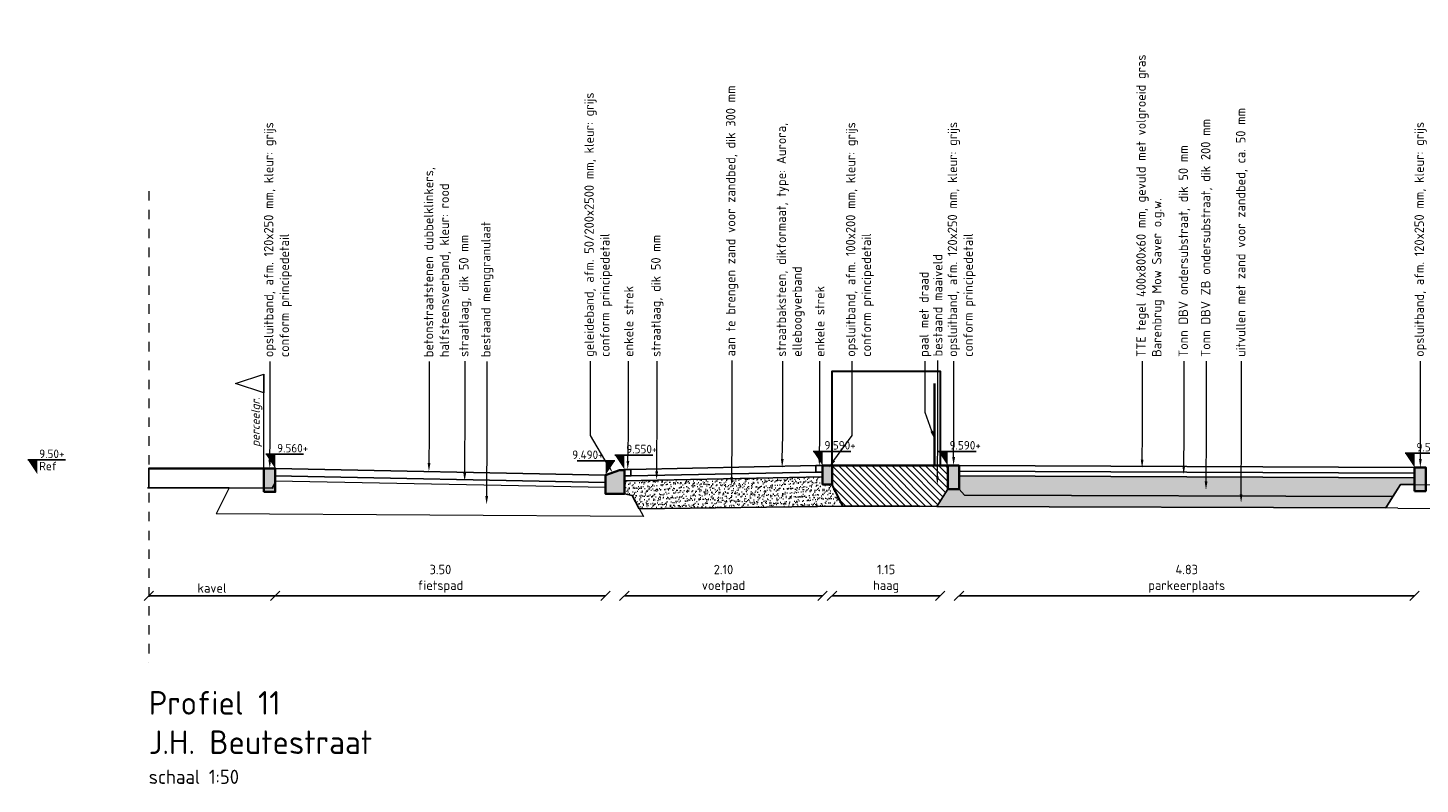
# Model space of a CAD drawing. Header units: metres. Extents: x 133 to 690, y 59 to 257.
# Tile 64 of 84: x 600 to 615, y 88 to 96. Entities that reach past the tile are written whole.
import ezdxf
from ezdxf import colors
from ezdxf.entities.mleader import LeaderData, LeaderLine
from ezdxf.enums import TextEntityAlignment as Align
from ezdxf.math import Vec2, Vec3

# ---------------------------------------------------------------- set-up
doc = ezdxf.new("R2010")
doc.units = ezdxf.units.M
doc.header["$LTSCALE"] = 0.05
doc.linetypes.add('HIDDEN', pattern=[9.525, 6.35, -3.175])
doc.linetypes.add('XX-AFBREEK', pattern=[7, 4, -1, 1, -1])
doc.layers.add('B-WE-GW-BESTAAND-MAAIVELD-GD', color=253, linetype='GW-MAAIVELD')
doc.layers.add('TM00_MAATVOERING', color=1, linetype='Continuous')
for name, color, linetype, lineweight in [('B-WE-VH-VERHARDING_FUNDERING-G', 253, 'Continuous', 18), ('N-WE-GR-BOMENZAND-AD-50', 11, 'Continuous', 18), ('N-WE-GR-HAAG-GD', 90, 'GR-HAAG1', 30), ('N-WE-GW-GROND_ZAND-AD-20', 11, 'Continuous', 18), ('N-WE-GW-GRONDWERKLIJN-GD', 1, 'Continuous', 30), ('N-WE-GW-MAAIVELD-GD', 90, 'HIDDEN', 35), ('N-WE-GW-TEELGROND-AD-50', 11, 'Continuous', 18), ('N-WE-IE-TERREINAFSCHEIDING_KUNSTMATIG_RASTERHEKWERK-G', 4, 'IE-TERREINAFSCHEIDING-KUNSTMATIG-OPEN', 35), ('N-WE-KG-GRENS-GD', 150, 'Continuous', 15), ('N-WE-KG-GRENS_PERCEEL-T18', 10, 'Continuous', 18), ('N-WE-VH-KANTOPSLUITING-A', 253, 'Continuous', 35), ('N-WE-VH-KANTOPSLUITING-G', 3, 'Continuous', 35), ('N-WE-VH-VERHARDING_BETON-GD', 252, 'Continuous', 25), ('N-WE-VH-VERHARDING_BETONSTRAATSTEEN-GD', 2, 'Continuous', 25), ('N-WE-VH-VERHARDING_FUNDERING-GD', 1, 'Continuous', 15), ('N-WE-VH-VERHARDING_STRAATBAKSTEEN-GD', 2, 'Continuous', 25), ('N-WE-VH-VERHARDING_TEGEL-GD', 2, 'Continuous', 25), ('X-XX-AL-AANPIJLING-T18', 10, 'Continuous', 15), ('X-XX-AL-AFBREEKLIJN-G', 7, 'XX-AFBREEK', 20), ('X-XX-AL-PEILMAAT-SD', 7, 'Continuous', 25), ('X-XX-AL-T18', 10, 'Continuous', 15)]:
    doc.layers.add(name, color=color, linetype=linetype, lineweight=lineweight)
doc.layers.add('TL00_HULPLAAG', color=211, linetype='Continuous', plot=False)
doc.styles.add('NLCS-ISO', font='NLCS-ISO.ttf')
doc.styles.add('NLCS-ISO-M50-T18', font='NLCS-ISO.ttf', dxfattribs={"height": 0.09})
doc.styles.add('NLCS-ISO-M50-T18_CURSIEF', font='NLCS-ISO.ttf', dxfattribs={"oblique": 15, "height": 0.09})
doc.styles.add('NLCS-ISO-M50-T25', font='NLCS-ISO.ttf', dxfattribs={"height": 0.125})
doc.linetypes.add('GR-HAAG1', pattern='A,6,[176,NLCS.SHX,S=0.125,R=0,X=0,Y=0],-2', length=8)
doc.linetypes.add('GW-MAAIVELD', pattern='A,12,[40,NLCS.SHX,S=1,R=0,X=0,Y=-0.5],12', length=24)
doc.linetypes.add('IE-TERREINAFSCHEIDING-KUNSTMATIG-OPEN', pattern='A,7,-1.5,[67,NLCS.SHX,S=0.75,R=0,X=0,Y=0],-1.5', length=10)
doc.dimstyles.new('NLCS RODOR-DIM-050', dxfattribs={"dimscale": 0.05, "dimtxt": 2, "dimasz": 2, "dimexe": 1.25, "dimexo": 0.625, "dimtad": 1, "dimzin": 1, "dimdsep": 46, "dimtxsty": 'NLCS-ISO', "dimblk": 'OBLIQUE', "dimcen": 0, "dimse1": 1, "dimse2": 1, "dimclrd": 256, "dimclre": 1, "dimclrt": 256, "dimadec": 0, "dimazin": 0, "dimtfac": 1, "dimtmove": 2, "dimatfit": 3, "dimfxl": 1, "dimtolj": 1, "dimtzin": 0, "dimlwd": -1, "dimlwe": -1, "dimarcsym": 0})
pattern_1 = [(76.908809, (0, 0), (-0.03815741, 0.0434622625), [0, -0.0456, 0, -0.051, 0, -0.04875]), (46.908809, (0, 0), (-0.012727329, 0.099120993), [0, -0.0246, 0, -0.0411, 0, -0.01575]), (6.908809, (-0.02851, -0.023426), (0.072075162, 0.0594414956), [0, -0.015, 0, -0.054, 0, -0.0705]), (356.908809, (-0.02851, -0.023426), (0.052963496, 0.077596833), [0, -0.0075, 0, -0.0354, 0, -0.0405])]

# ---------------------------------------------------------------- blocks, each defined once
blk = doc.blocks.new('SAL-PEILMAAT_INFRACAD_R01-SOD')
blk.add_line((-2, 3), (6, 3))
blk.add_solid([(-2, 3), (0, 3), (0, 0)])
at = {"style": 'NLCS-ISO'}
for tag, p in [('...', (0.4, 3.4)), ('REF', (0.4, 0.8))]:
    blk.add_attdef(tag, p, '', height=1.8, dxfattribs=at)
blk = doc.blocks.new('Geleideband 5 20x25')
at = {"layer": 'N-WE-VH-KANTOPSLUITING-A'}
h = blk.add_hatch(color=253, dxfattribs=at)
h.dxf.hatch_style = 1
h.paths.add_polyline_path([(0.2, -0.2), (0, -0.2), (0, 0), (0.15, 0.05), (0.2, 0.05)])
at = {"layer": 'N-WE-VH-KANTOPSLUITING-G', "flags": 128}
blk.add_lwpolyline([(0.2, -0.2), (0, -0.2), (0, 0), (0.15, 0.05), (0.2, 0.05)], close=True, dxfattribs=at)
blk = doc.blocks.new('Opsluitband 10x20')
at = {"layer": 'N-WE-VH-KANTOPSLUITING-A'}
h = blk.add_hatch(color=253, dxfattribs=at)
h.dxf.hatch_style = 1
h.paths.add_polyline_path([(0, -0.2), (0, 0), (0.1, 0), (0.1, -0.2)])
at = {"layer": 'N-WE-VH-KANTOPSLUITING-G', "flags": 128}
blk.add_lwpolyline([(0, -0.2), (0, 0), (0.1, 0), (0.1, -0.2)], close=True, dxfattribs=at)
blk = doc.blocks.new('Opsluitband 12x25')
at = {"layer": 'N-WE-VH-KANTOPSLUITING-A'}
h = blk.add_hatch(color=253, dxfattribs=at)
h.dxf.hatch_style = 1
h.paths.add_polyline_path([(0, -0.25), (0, 0), (0.12, 0), (0.12, -0.25)])
at = {"layer": 'N-WE-VH-KANTOPSLUITING-G', "flags": 128}
blk.add_lwpolyline([(0, -0.25), (0, 0), (0.12, 0), (0.12, -0.25)], close=True, dxfattribs=at)
blk = doc.blocks.new('SAL-PEILMAAT_INFRACAD_H01-SOD')
blk.add_line((-2, 3), (6, 3))
blk.add_solid([(-2, 3), (0, 3), (0, 0)])
at = {"style": 'NLCS-ISO'}
blk.add_attdef('...', (0.4, 3.4), '', height=1.8, dxfattribs=at)
blk = doc.blocks.new('SAL-PEILMAAT_INFRACAD_H03-SOD')
blk.add_line((2, 3), (-6, 3))
blk.add_solid([(2, 3), (0, 3), (0, 0)])
at = {"style": 'NLCS-ISO'}
blk.add_attdef('...', text='', height=1.8, dxfattribs=at).set_placement((-0.4, 3.4), align=Align.RIGHT)
blk = doc.blocks.new('_Oblique')
at = {"color": 0, "linetype": 'ByBlock', "lineweight": -2}
blk.add_line((-0.5, -0.5), (0.5, 0.5), dxfattribs=at)
blk = doc.blocks.new('*D151')
at = {"layer": 'Defpoints', "color": 0, "transparency": 16777216}
for p in [(602.615, 91.417), (606.118, 91.327), (606.118, 90.067)]:
    blk.add_point(p, dxfattribs=at)
at = {"layer": 'TM00_MAATVOERING', "transparency": 16777216}
blk.add_line((602.615, 90.067), (606.118, 90.067), dxfattribs=at)
at = {"layer": 'TM00_MAATVOERING', "transparency": 16777216, "xscale": 0.1, "yscale": 0.1, "zscale": 0.1, "rotation": 180}
blk.add_blockref('_Oblique', (602.615, 90.067), dxfattribs=at)
at = {"layer": 'TM00_MAATVOERING', "transparency": 16777216, "xscale": 0.1, "yscale": 0.1, "zscale": 0.1}
blk.add_blockref('_Oblique', (606.118, 90.067), dxfattribs=at)
at = {"layer": 'TM00_MAATVOERING', "transparency": 16777216, "insert": (604.367, 90.247), "char_height": 0.1, "attachment_point": 5, "style": 'NLCS-ISO'}
blk.add_mtext('\\A1;3.50\\Pfietspad', dxfattribs=at)
blk = doc.blocks.new('*D152')
at = {"layer": 'Defpoints', "color": 0, "transparency": 16777216}
for p in [(606.318, 91.407), (608.42, 91.447), (608.42, 90.067)]:
    blk.add_point(p, dxfattribs=at)
at = {"layer": 'TM00_MAATVOERING', "transparency": 16777216}
blk.add_line((606.318, 90.067), (608.42, 90.067), dxfattribs=at)
at = {"layer": 'TM00_MAATVOERING', "transparency": 16777216, "xscale": 0.1, "yscale": 0.1, "zscale": 0.1, "rotation": 180}
blk.add_blockref('_Oblique', (606.318, 90.067), dxfattribs=at)
at = {"layer": 'TM00_MAATVOERING', "transparency": 16777216, "xscale": 0.1, "yscale": 0.1, "zscale": 0.1}
blk.add_blockref('_Oblique', (608.42, 90.067), dxfattribs=at)
at = {"layer": 'TM00_MAATVOERING', "transparency": 16777216, "insert": (607.369, 90.247), "char_height": 0.1, "attachment_point": 5, "style": 'NLCS-ISO'}
blk.add_mtext('\\A1;2.10\\Pvoetpad', dxfattribs=at)
blk = doc.blocks.new('*D153')
at = {"layer": 'Defpoints', "color": 0, "transparency": 16777216}
for p in [(608.52, 91.447), (609.667, 91.447), (609.667, 90.067)]:
    blk.add_point(p, dxfattribs=at)
at = {"layer": 'TM00_MAATVOERING', "transparency": 16777216}
blk.add_line((608.52, 90.067), (609.667, 90.067), dxfattribs=at)
at = {"layer": 'TM00_MAATVOERING', "transparency": 16777216, "xscale": 0.1, "yscale": 0.1, "zscale": 0.1, "rotation": 180}
blk.add_blockref('_Oblique', (608.52, 90.067), dxfattribs=at)
at = {"layer": 'TM00_MAATVOERING', "transparency": 16777216, "xscale": 0.1, "yscale": 0.1, "zscale": 0.1}
blk.add_blockref('_Oblique', (609.667, 90.067), dxfattribs=at)
at = {"layer": 'TM00_MAATVOERING', "transparency": 16777216, "insert": (609.094, 90.247), "char_height": 0.1, "attachment_point": 5, "style": 'NLCS-ISO'}
blk.add_mtext('\\A1;1.15\\Phaag', dxfattribs=at)
blk = doc.blocks.new('*D154')
at = {"layer": 'Defpoints', "color": 0, "transparency": 16777216}
for p in [(609.867, 91.447), (614.697, 91.427), (614.697, 90.067)]:
    blk.add_point(p, dxfattribs=at)
at = {"layer": 'TM00_MAATVOERING', "transparency": 16777216}
blk.add_line((609.867, 90.067), (614.697, 90.067), dxfattribs=at)
at = {"layer": 'TM00_MAATVOERING', "transparency": 16777216, "xscale": 0.1, "yscale": 0.1, "zscale": 0.1, "rotation": 180}
blk.add_blockref('_Oblique', (609.867, 90.067), dxfattribs=at)
at = {"layer": 'TM00_MAATVOERING', "transparency": 16777216, "xscale": 0.1, "yscale": 0.1, "zscale": 0.1}
blk.add_blockref('_Oblique', (614.697, 90.067), dxfattribs=at)
at = {"layer": 'TM00_MAATVOERING', "transparency": 16777216, "insert": (612.282, 90.247), "char_height": 0.1, "attachment_point": 5, "style": 'NLCS-ISO'}
blk.add_mtext('\\A1;4.83\\Pparkeerplaats', dxfattribs=at)
blk = doc.blocks.new('*D166')
at = {"layer": 'Defpoints', "color": 0, "transparency": 16777216}
for p in [(601.274, 91.417), (602.615, 91.365), (602.615, 90.067)]:
    blk.add_point(p, dxfattribs=at)
at = {"layer": 'TM00_MAATVOERING', "transparency": 16777216}
blk.add_line((601.274, 90.067), (602.615, 90.067), dxfattribs=at)
at = {"layer": 'TM00_MAATVOERING', "transparency": 16777216, "xscale": 0.1, "yscale": 0.1, "zscale": 0.1, "rotation": 180}
blk.add_blockref('_Oblique', (601.274, 90.067), dxfattribs=at)
at = {"layer": 'TM00_MAATVOERING', "transparency": 16777216, "xscale": 0.1, "yscale": 0.1, "zscale": 0.1}
blk.add_blockref('_Oblique', (602.615, 90.067), dxfattribs=at)
at = {"layer": 'TM00_MAATVOERING', "transparency": 16777216, "insert": (601.945, 90.149), "char_height": 0.1, "attachment_point": 5, "style": 'NLCS-ISO'}
blk.add_mtext('\\A1;kavel', dxfattribs=at)

msp = doc.modelspace()

# ---------------------------------------------------------------- hatches: boundary and pattern name
at = {"layer": 'N-WE-GR-BOMENZAND-AD-50', "ltscale": 0.1}
h = msp.add_hatch(dxfattribs=at)
h.set_pattern_fill('AGR-BOMENZAND', color=256, scale=0.03, pattern_type=2)
h.set_pattern_definition([(0, (0, 0), (0.015, 0.045), [0, -0.045]), (0, (0, 0), (0.09375, 0.09375), [0.046875, -0.140625]), (90, (0.02344, -0.02344), (-0.09375, 0.09375), [0.046875, -0.140625])])
h.paths.add_polyline_path([(614.468, 91.118), (614.55, 91.247), (614.697, 91.247), (614.697, 91.317), (609.867, 91.337), (609.867, 91.196), (609.925, 91.135)])
at = {"layer": 'N-WE-GW-GROND_ZAND-AD-20'}
h = msp.add_hatch(dxfattribs=at)
h.set_pattern_fill('AR-SAND', color=256, scale=0.03, angle=39.4088)
h.set_pattern_definition(pattern_1)
h.paths.add_polyline_path([(606.319, 91.286), (606.318, 91.147), (606.401, 91.131), (606.476, 90.989), (608.636, 91.017), (608.52, 91.247), (608.42, 91.247), (608.42, 91.328)])
h = msp.add_hatch(dxfattribs=at)
h.set_pattern_fill('AR-SAND', color=256, scale=0.03, angle=39.4088)
h.set_pattern_definition(pattern_1)
h.paths.add_polyline_path([(609.63, 91.014), (614.392, 90.998), (614.468, 91.118), (609.925, 91.135), (609.867, 91.197), (609.747, 91.197)])
at = {"layer": 'N-WE-GW-TEELGROND-AD-50'}
h = msp.add_hatch(dxfattribs=at)
h.set_pattern_fill('AGW-WERK_AANVULLEN', color=256, scale=0.01, angle=90, pattern_type=2)
h.set_pattern_definition([(135, (0, 0), (-0.035355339, -0.035355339), [])])
h.paths.add_polyline_path([(608.52, 91.447), (608.52, 91.247), (608.636, 91.017), (609.63, 91.014), (609.747, 91.197), (609.747, 91.447)])

# ---------------------------------------------------------------- linework, layer by layer
at = {"flags": 128}
for points in [[(609.867, 91.447), (614.697, 91.427)], [(606.118, 91.327), (606.118, 91.347)]]:
    msp.add_lwpolyline(points, dxfattribs=at)
at = {"layer": 'B-WE-GW-BESTAAND-MAAIVELD-GD', "flags": 128}
msp.add_lwpolyline([(602.126, 91.211), (601.261, 91.211)], dxfattribs=at)
at = {"layer": 'B-WE-VH-VERHARDING_FUNDERING-G', "flags": 128}
for points in [[(602.126, 91.211), (601.988, 90.937)], [(602.598, 91.208), (602.126, 91.211)], [(606.401, 91.131), (606.52, 90.907)], [(614.55, 91.247), (614.392, 90.998)], [(614.55, 91.247), (617.878, 91.237), (621.205, 91.247)], [(614.521, 90.997), (608.636, 91.017)], [(614.521, 90.997), (617.878, 90.987), (621.206, 90.997)], [(606.52, 90.907), (601.988, 90.937)]]:
    msp.add_lwpolyline(points, dxfattribs=at)
at = {"layer": 'N-WE-GR-HAAG-GD'}
msp.add_lwpolyline([(608.52, 91.447), (608.52, 92.447), (609.667, 92.447), (609.667, 91.447)], dxfattribs=at)
at = {"layer": 'N-WE-GW-GRONDWERKLIJN-GD', "flags": 128}
msp.add_lwpolyline([(609.452, 91.014), (608.636, 91.017), (608.52, 91.247)], dxfattribs=at)
at = {"layer": 'N-WE-GW-MAAIVELD-GD', "linetype": 'GW-MAAIVELD', "flags": 128}
for points in [[(601.274, 91.417), (602.615, 91.417)], [(608.52, 91.447), (609.607, 91.447), (609.747, 91.447)]]:
    msp.add_lwpolyline(points, dxfattribs=at)
at = {"layer": 'N-WE-IE-TERREINAFSCHEIDING_KUNSTMATIG_RASTERHEKWERK-G'}
msp.add_lwpolyline([(609.607, 91.447), (609.607, 92.316)], dxfattribs=at)
at = {"layer": 'N-WE-KG-GRENS-GD', "flags": 128}
msp.add_lwpolyline([(602.495, 91.417), (602.495, 92.417), (602.495, 92.217), (602.195, 92.317), (602.495, 92.417)], dxfattribs=at)
at = {"layer": 'N-WE-VH-VERHARDING_BETON-GD', "flags": 128}
msp.add_lwpolyline([(606.118, 91.347), (602.615, 91.417), (602.612, 91.337), (606.115, 91.267)], dxfattribs=at)
at = {"layer": 'N-WE-VH-VERHARDING_BETONSTRAATSTEEN-GD', "flags": 128}
for points in [[(606.318, 91.407), (606.388, 91.407), (606.388, 91.337), (606.318, 91.337), (606.318, 91.407)], [(608.35, 91.447), (608.42, 91.447), (608.42, 91.377), (608.35, 91.377), (608.35, 91.447)]]:
    msp.add_lwpolyline(points, dxfattribs=at)
at = {"layer": 'N-WE-VH-VERHARDING_FUNDERING-GD'}
for p, q in [((602.612, 91.257), (602.583, 91.208)), ((602.615, 91.287), (606.118, 91.217))]:
    msp.add_line(p, q, dxfattribs=at)
at = {"layer": 'N-WE-VH-VERHARDING_FUNDERING-GD', "flags": 128}
for points in [[(606.319, 91.286), (608.42, 91.328)], [(614.697, 91.317), (609.866, 91.337)], [(609.925, 91.135), (609.867, 91.197)], [(614.468, 91.118), (609.925, 91.135)], [(606.476, 90.989), (608.636, 91.017)]]:
    msp.add_lwpolyline(points, dxfattribs=at)
at = {"layer": 'N-WE-VH-VERHARDING_STRAATBAKSTEEN-GD', "flags": 128}
for points in [[(606.388, 91.407), (608.35, 91.447)], [(606.39, 91.337), (608.351, 91.377)]]:
    msp.add_lwpolyline(points, dxfattribs=at)
at = {"layer": 'N-WE-VH-VERHARDING_TEGEL-GD'}
msp.add_lwpolyline([(609.867, 91.447), (614.698, 91.427), (614.697, 91.367), (609.867, 91.387)], dxfattribs=at)
at = {"layer": 'TL00_HULPLAAG', "flags": 128}
for points in [[(602.615, 91.417), (601.274, 91.417), (601.274, 91.211), (602.126, 91.211), (602.583, 91.208), (602.612, 91.257)], [(609.747, 91.447), (608.52, 91.447), (608.52, 91.247), (608.636, 91.017), (609.63, 91.014), (609.747, 91.197), (609.747, 91.197)], [(606.319, 91.286), (606.318, 91.147), (606.401, 91.131), (606.476, 90.989), (608.636, 91.017), (608.52, 91.247), (608.42, 91.247), (608.42, 91.328)], [(614.55, 91.247), (614.697, 91.247), (614.697, 91.317), (609.867, 91.337), (609.867, 91.196), (609.867, 91.196), (609.925, 91.135), (614.468, 91.118)], [(609.925, 91.135), (609.867, 91.197), (609.747, 91.197), (609.747, 91.197), (609.747, 91.197), (609.747, 91.197), (609.747, 91.197), (609.63, 91.014), (614.392, 90.998), (614.468, 91.118)]]:
    msp.add_lwpolyline(points, close=True, dxfattribs=at)
at = {"layer": 'TM00_MAATVOERING'}
msp.add_lwpolyline([(608.52, 91.247), (608.636, 91.017), (609.63, 91.014), (609.747, 91.197), (609.747, 91.197)], dxfattribs=at)
at = {"layer": 'X-XX-AL-AFBREEKLIJN-G', "ltscale": 0.5, "flags": 128}
msp.add_lwpolyline([(601.274, 94.357), (601.274, 89.357)], dxfattribs=at)

# ---------------------------------------------------------------- block references
at = {"layer": 'N-WE-VH-KANTOPSLUITING-A'}
for name, p in [('Opsluitband 12x25', (602.495, 91.417)), ('Opsluitband 12x25', (609.747, 91.447)), ('Opsluitband 12x25', (614.697, 91.427)), ('Geleideband 5 20x25', (606.118, 91.347))]:
    msp.add_blockref(name, p, dxfattribs=at)
at = {"layer": 'N-WE-VH-KANTOPSLUITING-A', "xscale": -1}
msp.add_blockref('Opsluitband 10x20', (608.52, 91.447), dxfattribs=at)
at = {"layer": 'X-XX-AL-PEILMAAT-SD', "xscale": 0.05, "yscale": 0.05, "zscale": 0.05}
for name, p, values in [('SAL-PEILMAAT_INFRACAD_H01-SOD', (608.42, 91.447), {'...': '9.590+'}), ('SAL-PEILMAAT_INFRACAD_H01-SOD', (609.747, 91.447), {'...': '9.590+'}), ('SAL-PEILMAAT_INFRACAD_R01-SOD', (600.092, 91.357), {'...': '9.50+', 'REF': 'Ref'}), ('SAL-PEILMAAT_INFRACAD_H01-SOD', (602.615, 91.417), {'...': '9.560+'}), ('SAL-PEILMAAT_INFRACAD_H03-SOD', (606.118, 91.347), {'...': '9.490+'}), ('SAL-PEILMAAT_INFRACAD_H01-SOD', (606.318, 91.407), {'...': '9.550+'}), ('SAL-PEILMAAT_INFRACAD_H01-SOD', (614.698, 91.427), {'...': '9.570+'})]:
    msp.add_blockref(name, p, dxfattribs=at).add_auto_attribs(values)

# ---------------------------------------------------------------- texts
at = {"layer": 'N-WE-KG-GRENS_PERCEEL-T18', "insert": (602.36, 91.645), "char_height": 0.09, "attachment_point": 1, "rotation": 90, "style": 'NLCS-ISO-M50-T18_CURSIEF'}
msp.add_mtext_dynamic_manual_height_columns('perceelgr.', width=3.19576, gutter_width=1.8, heights=[0], dxfattribs=at)
at = {"layer": 'X-XX-AL-T18', "insert": (601.274, 89.057), "char_height": 0.25, "width": 5.84136, "attachment_point": 1, "style": 'NLCS-ISO-M50-T18'}
msp.add_mtext('{\\C4;Profiel 11\\PJ.H. Beutestraat\\P\\H0.6x;\\C3;schaal 1:50}', dxfattribs=at)

# ---------------------------------------------------------------- dimensions: what is measured, and where the dimension line sits
at = {"layer": 'TM00_MAATVOERING'}
for base, p1, p2, text, picture, middle in [((602.615, 90.067), (601.274, 91.417), (602.615, 91.365), 'kavel', '*D166', (601.945, 90.149)), ((606.118, 90.067), (602.615, 91.417), (606.118, 91.327), '<>\\Pfietspad', '*D151', (604.367, 90.247)), ((608.42, 90.067), (606.318, 91.407), (608.42, 91.447), '<>\\Pvoetpad', '*D152', (607.369, 90.247)), ((609.667, 90.067), (608.52, 91.447), (609.667, 91.447), '<>\\Phaag', '*D153', (609.094, 90.247)), ((614.697, 90.067), (609.867, 91.447), (614.697, 91.427), '<>\\Pparkeerplaats', '*D154', (612.282, 90.247))]:
    dim = msp.add_linear_dim(base=base, p1=p1, p2=p2, text=text, dimstyle='NLCS RODOR-DIM-050', dxfattribs=at)
    dim.commit()
    dim.dimension.update_dxf_attribs({"geometry": picture, "text_midpoint": middle})

# ---------------------------------------------------------------- leaders
at = {"layer": 'X-XX-AL-AANPIJLING-T18'}
ml = msp.add_multileader_mtext('Standard', dxfattribs=at)
ml.set_content('{\\C2;opsluitband, afm. 120x250 mm, kleur: grijs \\Pconform principedetail}', color=256, style='NLCS-ISO-M50-T25')
ml.set_leader_properties(color=256, linetype='ByLayer', lineweight=-1)
ml.build(insert=Vec2(0, 0))
ml.multileader.update_dxf_attribs({"text_right_attachment_type": 5, "dogleg_length": 0.045, "arrow_head_size": 0.09})
ctx = ml.context
ctx.base_point, ctx.char_height, ctx.arrow_head_size, ctx.landing_gap_size, ctx.plane_origin, ctx.plane_x_axis, ctx.plane_y_axis = Vec3(602.56, 92.551), 0.1, 0.09, 0.045, Vec3(602.56, 88.951), Vec3(0, 1), Vec3(-1, 0)
ctx.right_attachment = 5
notes = []
notes.append((ctx, [(0, (1, 1, 0), (602.56, 92.434), (0, 1), 0.117, [(0, [(602.557, 91.418), (602.56, 91.735)], 0, [])])]))
ctx.mtext.insert, ctx.mtext.text_direction, ctx.mtext.rotation, ctx.mtext.width, ctx.mtext.flow_direction = Vec3(602.495, 92.596), Vec3(0, 1), 1.570796, 3.48189, 5
ml = msp.add_multileader_mtext('Standard', dxfattribs=at)
ml.set_content('{\\C2;bestaand menggranulaat}', color=256, style='NLCS-ISO-M50-T25')
ml.set_leader_properties(color=256, linetype='ByLayer', lineweight=-1)
ml.build(insert=Vec2(0, 0))
ml.multileader.update_dxf_attribs({"text_right_attachment_type": 5, "dogleg_length": 0.045, "arrow_head_size": 0.09})
ctx = ml.context
ctx.base_point, ctx.char_height, ctx.arrow_head_size, ctx.landing_gap_size, ctx.plane_origin, ctx.plane_x_axis, ctx.plane_y_axis = Vec3(604.863, 92.551), 0.1, 0.09, 0.045, Vec3(604.863, 88.978), Vec3(0, 1), Vec3(-1, 0)
ctx.right_attachment = 5
notes.append((ctx, [(0, (1, 1, 0), (604.863, 92.461), (0, 1), 0.09, [(0, [(604.857, 91.034), (604.863, 91.762)], 0, [])])]))
ctx.mtext.insert, ctx.mtext.text_direction, ctx.mtext.rotation, ctx.mtext.width, ctx.mtext.flow_direction = Vec3(604.798, 92.596), Vec3(0, 1), 1.570796, 3.48189, 5
ml = msp.add_multileader_mtext('Standard', dxfattribs=at)
ml.set_content('{\\C2;aan te brengen zand voor zandbed, dik 300 mm}', color=256, style='NLCS-ISO-M50-T25')
ml.set_leader_properties(color=256, linetype='ByLayer', lineweight=-1)
ml.build(insert=Vec2(0, 0))
ml.multileader.update_dxf_attribs({"text_right_attachment_type": 5, "dogleg_length": 0.045, "arrow_head_size": 0.09})
ctx = ml.context
ctx.base_point, ctx.char_height, ctx.arrow_head_size, ctx.landing_gap_size, ctx.plane_origin, ctx.plane_x_axis, ctx.plane_y_axis = Vec3(607.46, 92.559), 0.1, 0.09, 0.045, Vec3(607.46, 88.986), Vec3(0, 1), Vec3(-1, 0)
ctx.right_attachment = 5
notes.append((ctx, [(0, (1, 1, 0), (607.46, 92.469), (0, 1), 0.09, [(0, [(607.456, 91.232), (607.46, 91.77)], 0, [])])]))
ctx.mtext.insert, ctx.mtext.text_direction, ctx.mtext.rotation, ctx.mtext.width, ctx.mtext.flow_direction = Vec3(607.395, 92.604), Vec3(0, 1), 1.570796, 3.48189, 5
ml = msp.add_multileader_mtext('Standard', dxfattribs=at)
ml.set_content('{\\C2;bestaand maaiveld}', color=256, style='NLCS-ISO-M50-T25')
ml.set_leader_properties(color=256, linetype='ByLayer', lineweight=-1)
ml.build(insert=Vec2(0, 0))
ml.multileader.update_dxf_attribs({"text_right_attachment_type": 5, "dogleg_length": 0.045, "arrow_head_size": 0.09})
ctx = ml.context
ctx.base_point, ctx.char_height, ctx.arrow_head_size, ctx.landing_gap_size, ctx.plane_origin, ctx.plane_x_axis, ctx.plane_y_axis = Vec3(609.641, 92.559), 0.1, 0.09, 0.045, Vec3(609.641, 88.986), Vec3(0, 1), Vec3(-1, 0)
ctx.right_attachment = 5
notes.append((ctx, [(0, (1, 1, 0), (609.641, 92.469), (0, 1), 0.09, [(0, [(609.637, 91.243), (609.641, 91.77)], 0, [])])]))
ctx.mtext.insert, ctx.mtext.text_direction, ctx.mtext.rotation, ctx.mtext.width, ctx.mtext.flow_direction = Vec3(609.591, 92.604), Vec3(0, 1), 1.570796, 3.48189, 5
ml = msp.add_multileader_mtext('Standard', dxfattribs=at)
ml.set_content('{\\C2;opsluitband, afm. 120x250 mm, kleur: grijs \\Pconform principedetail}', color=256, style='NLCS-ISO-M50-T25')
ml.set_leader_properties(color=256, linetype='ByLayer', lineweight=-1)
ml.build(insert=Vec2(0, 0))
ml.multileader.update_dxf_attribs({"text_right_attachment_type": 5, "dogleg_length": 0.045, "arrow_head_size": 0.09})
ctx = ml.context
ctx.base_point, ctx.char_height, ctx.arrow_head_size, ctx.landing_gap_size, ctx.plane_origin, ctx.plane_x_axis, ctx.plane_y_axis = Vec3(609.812, 92.554), 0.1, 0.09, 0.045, Vec3(609.812, 88.981), Vec3(0, 1), Vec3(-1, 0)
ctx.right_attachment = 5
notes.append((ctx, [(0, (1, 1, 0), (609.812, 92.464), (0, 1), 0.09, [(0, [(609.809, 91.448), (609.812, 91.765)], 0, [])])]))
ctx.mtext.insert, ctx.mtext.text_direction, ctx.mtext.rotation, ctx.mtext.width, ctx.mtext.flow_direction = Vec3(609.747, 92.599), Vec3(0, 1), 1.570796, 3.48189, 5
ml = msp.add_multileader_mtext('Standard', dxfattribs=at)
ml.set_content('{\\C2;TTE tegel 400x800x60 mm, gevuld met volgroeid gras\\PBarenbrug Mow Saver o.g.w.}', color=256, style='NLCS-ISO-M50-T25')
ml.set_leader_properties(color=256, linetype='ByLayer', lineweight=-1)
ml.build(insert=Vec2(0, 0))
ml.multileader.update_dxf_attribs({"text_right_attachment_type": 5, "dogleg_length": 0.045, "arrow_head_size": 0.09})
ctx = ml.context
ctx.base_point, ctx.char_height, ctx.arrow_head_size, ctx.landing_gap_size, ctx.plane_origin, ctx.plane_x_axis, ctx.plane_y_axis = Vec3(611.812, 92.554), 0.1, 0.09, 0.045, Vec3(611.812, 88.981), Vec3(0, 1), Vec3(-1, 0)
ctx.right_attachment = 5
notes.append((ctx, [(0, (1, 1, 0), (611.812, 92.464), (0, 1), 0.09, [(0, [(611.808, 91.421), (611.812, 91.765)], 0, [])])]))
ctx.mtext.insert, ctx.mtext.text_direction, ctx.mtext.rotation, ctx.mtext.width, ctx.mtext.flow_direction = Vec3(611.747, 92.599), Vec3(0, 1), 1.570796, 3.48189, 5
ml = msp.add_multileader_mtext('Standard', dxfattribs=at)
ml.set_content('{\\C2;Tonn DBV ondersubstraat, dik 50 mm}', color=256, style='NLCS-ISO-M50-T25')
ml.set_leader_properties(color=256, linetype='ByLayer', lineweight=-1)
ml.build(insert=Vec2(0, 0))
ml.multileader.update_dxf_attribs({"text_right_attachment_type": 5, "dogleg_length": 0.045, "arrow_head_size": 0.09})
ctx = ml.context
ctx.base_point, ctx.char_height, ctx.arrow_head_size, ctx.landing_gap_size, ctx.plane_origin, ctx.plane_x_axis, ctx.plane_y_axis = Vec3(612.255, 92.554), 0.1, 0.09, 0.045, Vec3(612.255, 88.981), Vec3(0, 1), Vec3(-1, 0)
ctx.right_attachment = 5
notes.append((ctx, [(0, (1, 1, 0), (612.255, 92.464), (0, 1), 0.09, [(0, [(612.249, 91.354), (612.255, 91.765)], 0, [])])]))
ctx.mtext.insert, ctx.mtext.text_direction, ctx.mtext.rotation, ctx.mtext.width, ctx.mtext.flow_direction = Vec3(612.195, 92.599), Vec3(0, 1), 1.570796, 3.48189, 5
ml = msp.add_multileader_mtext('Standard', dxfattribs=at)
ml.set_content('{\\C2;Tonn DBV ZB ondersubstraat, dik 200 mm}', color=256, style='NLCS-ISO-M50-T25')
ml.set_leader_properties(color=256, linetype='ByLayer', lineweight=-1)
ml.build(insert=Vec2(0, 0))
ml.multileader.update_dxf_attribs({"text_right_attachment_type": 5, "dogleg_length": 0.045, "arrow_head_size": 0.09})
ctx = ml.context
ctx.base_point, ctx.char_height, ctx.arrow_head_size, ctx.landing_gap_size, ctx.plane_origin, ctx.plane_x_axis, ctx.plane_y_axis = Vec3(612.492, 92.554), 0.1, 0.09, 0.045, Vec3(612.492, 88.981), Vec3(0, 1), Vec3(-1, 0)
ctx.right_attachment = 5
notes.append((ctx, [(0, (1, 1, 0), (612.492, 92.464), (0, 1), 0.09, [(0, [(612.486, 91.189), (612.492, 91.765)], 0, [])])]))
ctx.mtext.insert, ctx.mtext.text_direction, ctx.mtext.rotation, ctx.mtext.width, ctx.mtext.flow_direction = Vec3(612.432, 92.599), Vec3(0, 1), 1.570796, 3.48189, 5
ml = msp.add_multileader_mtext('Standard', dxfattribs=at)
ml.set_content('{\\C2;uitvullen met zand voor zandbed, ca. 50 mm}', color=256, style='NLCS-ISO-M50-T25')
ml.set_leader_properties(color=256, linetype='ByLayer', lineweight=-1)
ml.build(insert=Vec2(0, 0))
ml.multileader.update_dxf_attribs({"text_right_attachment_type": 5, "dogleg_length": 0.045, "arrow_head_size": 0.09})
ctx = ml.context
ctx.base_point, ctx.char_height, ctx.arrow_head_size, ctx.landing_gap_size, ctx.plane_origin, ctx.plane_x_axis, ctx.plane_y_axis = Vec3(612.864, 92.554), 0.1, 0.09, 0.045, Vec3(612.864, 88.981), Vec3(0, 1), Vec3(-1, 0)
ctx.right_attachment = 5
notes.append((ctx, [(0, (1, 1, 0), (612.864, 92.464), (0, 1), 0.09, [(0, [(612.858, 91.053), (612.864, 91.765)], 0, [])])]))
ctx.mtext.insert, ctx.mtext.text_direction, ctx.mtext.rotation, ctx.mtext.width, ctx.mtext.flow_direction = Vec3(612.804, 92.599), Vec3(0, 1), 1.570796, 3.48189, 5
ml = msp.add_multileader_mtext('Standard', dxfattribs=at)
ml.set_content('{\\C2;opsluitband, afm. 120x250 mm, kleur: grijs \\Pconform principedetail}', color=256, style='NLCS-ISO-M50-T25')
ml.set_leader_properties(color=256, linetype='ByLayer', lineweight=-1)
ml.build(insert=Vec2(0, 0))
ml.multileader.update_dxf_attribs({"text_right_attachment_type": 5, "dogleg_length": 0.045, "arrow_head_size": 0.09})
ctx = ml.context
ctx.base_point, ctx.char_height, ctx.arrow_head_size, ctx.landing_gap_size, ctx.plane_origin, ctx.plane_x_axis, ctx.plane_y_axis = Vec3(614.762, 92.554), 0.1, 0.09, 0.045, Vec3(614.762, 88.981), Vec3(0, 1), Vec3(-1, 0)
ctx.right_attachment = 5
notes.append((ctx, [(0, (1, 1, 0), (614.762, 92.464), (0, 1), 0.09, [(0, [(614.759, 91.427), (614.762, 91.765)], 0, [])])]))
ctx.mtext.insert, ctx.mtext.text_direction, ctx.mtext.rotation, ctx.mtext.width, ctx.mtext.flow_direction = Vec3(614.697, 92.599), Vec3(0, 1), 1.570796, 3.48189, 5
ml = msp.add_multileader_mtext('Standard', dxfattribs=at)
ml.set_content('{\\C2;straatlaag, dik 50 mm}', color=256, style='NLCS-ISO-M50-T25')
ml.set_leader_properties(color=256, linetype='ByLayer', lineweight=-1)
ml.build(insert=Vec2(0, 0))
ml.multileader.update_dxf_attribs({"text_right_attachment_type": 5, "dogleg_length": 0.045, "arrow_head_size": 0.09})
ctx = ml.context
ctx.base_point, ctx.char_height, ctx.arrow_head_size, ctx.landing_gap_size, ctx.plane_origin, ctx.plane_x_axis, ctx.plane_y_axis = Vec3(604.63, 92.554), 0.1, 0.09, 0.045, Vec3(604.63, 89.271), Vec3(0, 1), Vec3(-1, 0)
ctx.right_attachment = 5
notes.append((ctx, [(0, (1, 1, 0), (604.63, 92.464), (0, 1), 0.09, [(0, [(604.624, 91.279), (604.63, 92.055)], 0, [])])]))
ctx.mtext.insert, ctx.mtext.text_direction, ctx.mtext.rotation, ctx.mtext.width, ctx.mtext.flow_direction = Vec3(604.565, 92.599), Vec3(0, 1), 1.570796, 3.01084, 5
ml = msp.add_multileader_mtext('Standard', dxfattribs=at)
ml.set_content('{\\C2;geleideband, afm. 50/200x2500 mm, kleur: grijs \\Pconform principedetail}', color=256, style='NLCS-ISO-M50-T25')
ml.set_leader_properties(color=256, linetype='ByLayer', lineweight=-1)
ml.build(insert=Vec2(0, 0))
ml.multileader.update_dxf_attribs({"text_right_attachment_type": 5, "dogleg_length": 0.045, "arrow_head_size": 0.09})
ctx = ml.context
ctx.base_point, ctx.char_height, ctx.arrow_head_size, ctx.landing_gap_size, ctx.plane_origin, ctx.plane_x_axis, ctx.plane_y_axis = Vec3(605.959, 92.554), 0.1, 0.09, 0.045, Vec3(605.959, 88.981), Vec3(0, 1), Vec3(-1, 0)
ctx.right_attachment = 5
notes.append((ctx, [(0, (1, 1, 0), (605.959, 92.464), (0, 1), 0.09, [(0, [(606.193, 91.372), (605.959, 91.765)], 0, [])])]))
ctx.mtext.insert, ctx.mtext.text_direction, ctx.mtext.rotation, ctx.mtext.width, ctx.mtext.flow_direction = Vec3(605.894, 92.599), Vec3(0, 1), 1.570796, 3.01084, 5
ml = msp.add_multileader_mtext('Standard', dxfattribs=at)
ml.set_content('{\\C2;enkele strek}', color=256, style='NLCS-ISO-M50-T25')
ml.set_leader_properties(color=256, linetype='ByLayer', lineweight=-1)
ml.build(insert=Vec2(0, 0))
ml.multileader.update_dxf_attribs({"text_right_attachment_type": 5, "dogleg_length": 0.045, "arrow_head_size": 0.09})
ctx = ml.context
ctx.base_point, ctx.char_height, ctx.arrow_head_size, ctx.landing_gap_size, ctx.plane_origin, ctx.plane_x_axis, ctx.plane_y_axis = Vec3(606.363, 92.554), 0.1, 0.09, 0.045, Vec3(606.363, 88.981), Vec3(0, 1), Vec3(-1, 0)
ctx.right_attachment = 5
notes.append((ctx, [(0, (1, 1, 0), (606.363, 92.464), (0, 1), 0.09, [(0, [(606.353, 91.407), (606.363, 91.765)], 0, [])])]))
ctx.mtext.insert, ctx.mtext.text_direction, ctx.mtext.rotation, ctx.mtext.width, ctx.mtext.flow_direction = Vec3(606.313, 92.599), Vec3(0, 1), 1.570796, 3.01084, 5
ml = msp.add_multileader_mtext('Standard', dxfattribs=at)
ml.set_content('{\\C2;straatlaag, dik 50 mm}', color=256, style='NLCS-ISO-M50-T25')
ml.set_leader_properties(color=256, linetype='ByLayer', lineweight=-1)
ml.build(insert=Vec2(0, 0))
ml.multileader.update_dxf_attribs({"text_right_attachment_type": 5, "dogleg_length": 0.045, "arrow_head_size": 0.09})
ctx = ml.context
ctx.base_point, ctx.char_height, ctx.arrow_head_size, ctx.landing_gap_size, ctx.plane_origin, ctx.plane_x_axis, ctx.plane_y_axis = Vec3(606.667, 92.554), 0.1, 0.09, 0.045, Vec3(606.667, 89.271), Vec3(0, 1), Vec3(-1, 0)
ctx.right_attachment = 5
notes.append((ctx, [(0, (1, 1, 0), (606.667, 92.464), (0, 1), 0.09, [(0, [(606.66, 91.296), (606.667, 92.055)], 0, [])])]))
ctx.mtext.insert, ctx.mtext.text_direction, ctx.mtext.rotation, ctx.mtext.width, ctx.mtext.flow_direction = Vec3(606.602, 92.599), Vec3(0, 1), 1.570796, 3.01084, 5
ml = msp.add_multileader_mtext('Standard', dxfattribs=at)
ml.set_content('{\\C2;straatbaksteen, dikformaat, type: Aurora, elleboogverband}', color=256, style='NLCS-ISO-M50-T25')
ml.set_leader_properties(color=256, linetype='ByLayer', lineweight=-1)
ml.build(insert=Vec2(0, 0))
ml.multileader.update_dxf_attribs({"text_right_attachment_type": 5, "dogleg_length": 0.045, "arrow_head_size": 0.09})
ctx = ml.context
ctx.base_point, ctx.char_height, ctx.arrow_head_size, ctx.landing_gap_size, ctx.plane_origin, ctx.plane_x_axis, ctx.plane_y_axis = Vec3(607.997, 92.555), 0.1, 0.09, 0.045, Vec3(607.997, 88.982), Vec3(0, 1), Vec3(-1, 0)
ctx.right_attachment = 5
notes.append((ctx, [(0, (1, 1, 0), (607.997, 92.465), (0, 1), 0.09, [(0, [(607.991, 91.428), (607.997, 91.766)], 0, [])])]))
ctx.mtext.insert, ctx.mtext.text_direction, ctx.mtext.rotation, ctx.mtext.width, ctx.mtext.flow_direction = Vec3(607.932, 92.6), Vec3(0, 1), 1.570796, 3.01084, 5
ml = msp.add_multileader_mtext('Standard', dxfattribs=at)
ml.set_content('{\\C2;enkele strek}', color=256, style='NLCS-ISO-M50-T25')
ml.set_leader_properties(color=256, linetype='ByLayer', lineweight=-1)
ml.build(insert=Vec2(0, 0))
ml.multileader.update_dxf_attribs({"text_right_attachment_type": 5, "dogleg_length": 0.045, "arrow_head_size": 0.09})
ctx = ml.context
ctx.base_point, ctx.char_height, ctx.arrow_head_size, ctx.landing_gap_size, ctx.plane_origin, ctx.plane_x_axis, ctx.plane_y_axis = Vec3(608.39, 92.554), 0.1, 0.09, 0.045, Vec3(608.39, 88.981), Vec3(0, 1), Vec3(-1, 0)
ctx.right_attachment = 5
notes.append((ctx, [(0, (1, 1, 0), (608.39, 92.464), (0, 1), 0.09, [(0, [(608.385, 91.447), (608.39, 91.765)], 0, [])])]))
ctx.mtext.insert, ctx.mtext.text_direction, ctx.mtext.rotation, ctx.mtext.width, ctx.mtext.flow_direction = Vec3(608.34, 92.599), Vec3(0, 1), 1.570796, 3.01084, 5
ml = msp.add_multileader_mtext('Standard', dxfattribs=at)
ml.set_content('{\\C2;opsluitband, afm. 100x200 mm, kleur: grijs \\Pconform principedetail}', color=256, style='NLCS-ISO-M50-T25')
ml.set_leader_properties(color=256, linetype='ByLayer', lineweight=-1)
ml.build(insert=Vec2(0, 0))
ml.multileader.update_dxf_attribs({"text_right_attachment_type": 5, "dogleg_length": 0.045, "arrow_head_size": 0.09})
ctx = ml.context
ctx.base_point, ctx.char_height, ctx.arrow_head_size, ctx.landing_gap_size, ctx.plane_origin, ctx.plane_x_axis, ctx.plane_y_axis = Vec3(608.732, 92.555), 0.1, 0.09, 0.045, Vec3(608.732, 88.982), Vec3(0, 1), Vec3(-1, 0)
ctx.right_attachment = 5
notes.append((ctx, [(0, (1, 1, 0), (608.732, 92.465), (0, 1), 0.09, [(0, [(608.488, 91.428), (608.732, 91.766)], 0, [])])]))
ctx.mtext.insert, ctx.mtext.text_direction, ctx.mtext.rotation, ctx.mtext.width, ctx.mtext.flow_direction = Vec3(608.667, 92.6), Vec3(0, 1), 1.570796, 3.01084, 5
ml = msp.add_multileader_mtext('Standard', dxfattribs=at)
ml.set_content('{\\C2;paal met draad}', color=256, style='NLCS-ISO-M50-T25')
ml.set_leader_properties(color=256, linetype='ByLayer', lineweight=-1)
ml.build(insert=Vec2(0, 0))
ml.multileader.update_dxf_attribs({"text_right_attachment_type": 5, "dogleg_length": 0.045, "arrow_head_size": 0.09})
ctx = ml.context
ctx.base_point, ctx.char_height, ctx.arrow_head_size, ctx.landing_gap_size, ctx.plane_origin, ctx.plane_x_axis, ctx.plane_y_axis = Vec3(609.509, 92.554), 0.1, 0.09, 0.045, Vec3(609.509, 88.981), Vec3(0, 1), Vec3(-1, 0)
ctx.right_attachment = 5
notes.append((ctx, [(0, (1, 1, 0), (609.509, 92.464), (0, 1), 0.09, [(0, [(609.607, 91.727), (609.509, 92.01)], 0, [])])]))
ctx.mtext.insert, ctx.mtext.text_direction, ctx.mtext.rotation, ctx.mtext.width, ctx.mtext.flow_direction = Vec3(609.444, 92.599), Vec3(0, 1), 1.570796, 3.01084, 5
ml = msp.add_multileader_mtext('Standard', dxfattribs=at)
ml.set_content('{\\C2;betonstraatstenen dubbelklinkers, halfsteensverband, kleur: rood}', color=256, style='NLCS-ISO-M50-T25')
ml.set_leader_properties(color=256, linetype='ByLayer', lineweight=-1)
ml.build(insert=Vec2(0, 0))
ml.multileader.update_dxf_attribs({"text_right_attachment_type": 5, "dogleg_length": 0.045, "arrow_head_size": 0.09})
ctx = ml.context
ctx.base_point, ctx.char_height, ctx.arrow_head_size, ctx.landing_gap_size, ctx.plane_origin, ctx.plane_x_axis, ctx.plane_y_axis = Vec3(604.251, 92.551), 0.1, 0.09, 0.045, Vec3(604.251, 88.978), Vec3(0, 1), Vec3(-1, 0)
ctx.right_attachment = 5
notes.append((ctx, [(0, (1, 1, 0), (604.251, 92.461), (0, 1), 0.09, [(0, [(604.245, 91.384), (604.251, 91.762)], 0, [])])]))
ctx.mtext.insert, ctx.mtext.text_direction, ctx.mtext.rotation, ctx.mtext.width, ctx.mtext.flow_direction = Vec3(604.191, 92.596), Vec3(0, 1), 1.570796, 2.65186, 5
for ctx, leaders in notes:
    for number, flags, end, landing, length, lines in leaders:
        leader = LeaderData()
        leader.index, (leader.has_last_leader_line, leader.has_dogleg_vector, leader.attachment_direction) = number, flags
        leader.last_leader_point, leader.dogleg_vector, leader.dogleg_length = Vec3(end), Vec3(landing), length
        for number, points, colour, breaks in lines:
            line = LeaderLine()
            line.index, line.vertices, line.color, line.breaks = number, Vec3.list(points), colors.encode_raw_color(colour), breaks
            leader.lines.append(line)
        ctx.leaders.append(leader)

doc.saveas('drawing.dxf')
